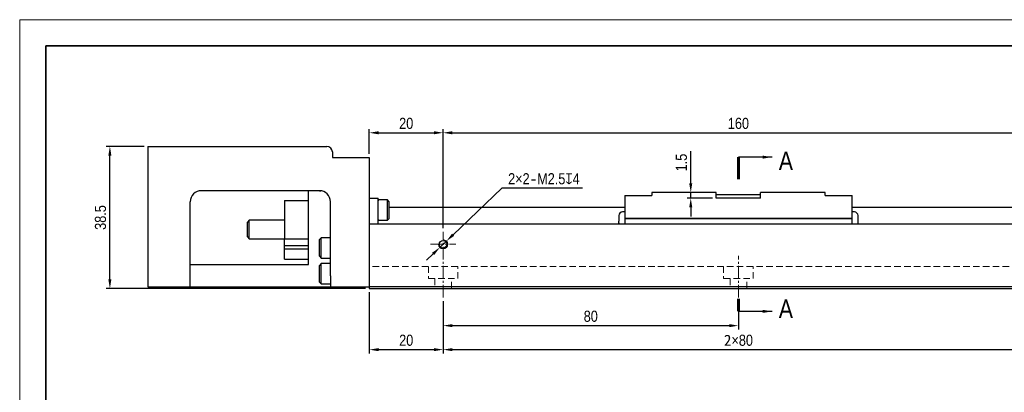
# Model space of a CAD drawing. Header units: millimetres. Extents: x 100 to 1971, y 30 to 690.
# Tile 11 of 20: x 583 to 850, y 228 to 329. Entities that reach past the tile are written whole.
import ezdxf

# ---------------------------------------------------------------- set-up
doc = ezdxf.new("R2010")
doc.units = ezdxf.units.MM
doc.linetypes.add('CENTER2', pattern=[28.575, 19.05, -3.175, 3.175, -3.175])
doc.linetypes.add('DASHED', pattern=[19.05, 12.7, -6.35])
doc.layers.get('Defpoints').update_dxf_attribs({"lineweight": 13})
for name, color, linetype, lineweight in [('小粗', 7, 'Continuous', 25), ('标注', 3, 'Continuous', 13), ('点划线', 1, 'CENTER2', 13), ('粗线', 7, 'Continuous', 35), ('细线', 7, 'Continuous', 13), ('虚线', 253, 'DASHED', 13)]:
    doc.layers.add(name, color=color, linetype=linetype, lineweight=lineweight)
doc.styles.add('3.5', font='ARIALN.TTF', dxfattribs={"height": 3})
doc.styles.add('7', font='ARIALN.TTF', dxfattribs={"height": 7})
doc.dimstyles.new('A4—对齐', dxfattribs={"dimtxt": 3, "dimasz": 2.5, "dimexe": 1, "dimexo": 1, "dimgap": 1, "dimtad": 1, "dimdec": 1, "dimzin": 9, "dimdsep": 46, "dimtxsty": '3.5', "dimcen": 2.5, "dimadec": 0, "dimazin": 0, "dimtm": 1e-09, "dimtfac": 1, "dimtdec": 1, "dimtmove": 0, "dimatfit": 3, "dimfxl": 0, "dimtolj": 1, "dimarcsym": 0})
doc.dimstyles.new('A4—水平', dxfattribs={"dimtxt": 3.5, "dimasz": 2.5, "dimexe": 2, "dimexo": 1, "dimgap": 1, "dimtad": 1, "dimtih": 1, "dimtoh": 1, "dimdec": 1, "dimzin": 12, "dimdsep": 46, "dimtxsty": '3.5', "dimcen": 2.5, "dimadec": 0, "dimazin": 0, "dimtm": 1e-09, "dimtfac": 1, "dimtdec": 1, "dimtmove": 0, "dimatfit": 3, "dimfxl": 0, "dimtolj": 1, "dimarcsym": 0})

# ---------------------------------------------------------------- blocks, each defined once
blk = doc.blocks.new('A4图框')
at = {"layer": '粗线'}
blk.add_lwpolyline([(5, 205), (292, 205), (292, 5), (5, 5)], close=True, dxfattribs=at)
at = {"layer": '细线'}
blk.add_lwpolyline([(0, 210), (297, 210), (297, 0), (0, 0)], close=True, dxfattribs=at)
blk = doc.blocks.new('*D46')
at = {"layer": 'Defpoints', "color": 0, "transparency": 16777216}
for p in [(607.28, 294.65), (617.55, 294.65), (677.55, 256.15)]:
    blk.add_point(p, dxfattribs=at)
at = {"layer": '标注', "color": 0, "lineweight": -2, "transparency": 16777216}
for p, q in [((616.55, 294.65), (606.28, 294.65)), ((607.28, 258.65), (607.28, 292.15)), ((676.55, 256.15), (606.28, 256.15))]:
    blk.add_line(p, q, dxfattribs=at)
at = {"layer": '标注', "color": 0, "transparency": 16777216}
for points in [[(606.86, 292.15), (607.69, 292.15), (607.28, 294.65)], [(606.86, 258.65), (607.69, 258.65), (607.28, 256.15)]]:
    blk.add_solid(points, dxfattribs=at)
at = {"layer": '标注', "color": 0, "transparency": 16777216, "insert": (604.74, 275.4), "char_height": 3, "attachment_point": 5, "rotation": 90, "style": '3.5'}
blk.add_mtext('\\A1;38.5', dxfattribs=at)
blk = doc.blocks.new('*D47')
at = {"layer": 'Defpoints', "color": 0, "transparency": 16777216}
for p in [(697.55, 298.35), (677.55, 291.65), (697.55, 271.55)]:
    blk.add_point(p, dxfattribs=at)
at = {"layer": '标注', "color": 0, "lineweight": -2, "transparency": 16777216}
for p, q in [((677.55, 292.65), (677.55, 299.35)), ((697.55, 272.55), (697.55, 299.35)), ((680.05, 298.35), (695.05, 298.35))]:
    blk.add_line(p, q, dxfattribs=at)
at = {"layer": '标注', "color": 0, "transparency": 16777216}
for points in [[(680.05, 298.77), (680.05, 297.93), (677.55, 298.35)], [(695.05, 298.77), (695.05, 297.93), (697.55, 298.35)]]:
    blk.add_solid(points, dxfattribs=at)
at = {"layer": '标注', "color": 0, "transparency": 16777216, "insert": (687.55, 300.88), "char_height": 3, "width": 10.037, "attachment_point": 5, "style": '3.5'}
blk.add_mtext('\\A1;20', dxfattribs=at)
blk = doc.blocks.new('*D48')
at = {"layer": 'Defpoints', "color": 0, "transparency": 16777216}
for p in [(857.55, 298.35), (697.55, 271.55), (857.55, 271.55)]:
    blk.add_point(p, dxfattribs=at)
at = {"layer": '标注', "color": 0, "lineweight": -2, "transparency": 16777216}
for p, q in [((697.55, 272.55), (697.55, 299.35)), ((857.55, 272.55), (857.55, 299.35)), ((700.05, 298.35), (855.05, 298.35))]:
    blk.add_line(p, q, dxfattribs=at)
at = {"layer": '标注', "color": 0, "transparency": 16777216}
for points in [[(700.05, 298.77), (700.05, 297.93), (697.55, 298.35)], [(855.05, 298.77), (855.05, 297.93), (857.55, 298.35)]]:
    blk.add_solid(points, dxfattribs=at)
at = {"layer": '标注', "color": 0, "transparency": 16777216, "insert": (777.55, 300.88), "char_height": 3, "width": 15.9784, "attachment_point": 5, "style": '3.5'}
blk.add_mtext('\\A1;160', dxfattribs=at)
blk = doc.blocks.new('*D49')
at = {"layer": 'Defpoints', "color": 0, "transparency": 16777216}
for p in [(696.65, 267.28), (698.45, 269.01)]:
    blk.add_point(p, dxfattribs=at)
at = {"layer": '标注', "color": 0, "lineweight": -2, "transparency": 16777216}
for p, q in [((713.44, 283.35), (700.26, 270.74)), ((735.27, 283.35), (713.44, 283.35)), ((696.65, 267.28), (698.45, 269.01)), ((694.84, 265.55), (693.03, 263.83))]:
    blk.add_line(p, q, dxfattribs=at)
at = {"layer": '标注', "color": 0, "transparency": 16777216}
for points in [[(699.97, 271.04), (700.55, 270.44), (698.45, 269.01)], [(694.55, 265.85), (695.13, 265.25), (696.65, 267.28)]]:
    blk.add_solid(points, dxfattribs=at)
at = {"layer": '标注', "color": 0, "transparency": 16777216, "insert": (724.85, 285.88), "char_height": 3, "width": 29.8475, "attachment_point": 5, "style": '3.5'}
blk.add_mtext('\\A1;2×2{\\fSimSun|b0|i0|c134|p34;-}M2.5{\\Fgdt|c134;x}4', dxfattribs=at)
blk = doc.blocks.new('*D50')
at = {"layer": 'Defpoints', "color": 0, "transparency": 16777216}
for p in [(764.64, 282.15), (771.55, 282.15), (771.55, 280.65)]:
    blk.add_point(p, dxfattribs=at)
at = {"layer": '标注', "color": 0, "lineweight": -2, "transparency": 16777216}
for p, q in [((764.64, 284.65), (764.64, 293.41)), ((770.55, 282.15), (763.64, 282.15)), ((770.55, 280.65), (763.64, 280.65)), ((764.64, 280.65), (764.64, 282.15)), ((764.64, 278.15), (764.64, 275.65))]:
    blk.add_line(p, q, dxfattribs=at)
at = {"layer": '标注', "color": 0, "transparency": 16777216}
for points in [[(764.22, 284.65), (765.05, 284.65), (764.64, 282.15)], [(764.22, 278.15), (765.05, 278.15), (764.64, 280.65)]]:
    blk.add_solid(points, dxfattribs=at)
at = {"layer": '标注', "color": 0, "transparency": 16777216, "insert": (762.11, 290.28), "char_height": 3, "attachment_point": 5, "rotation": 90, "style": '3.5'}
blk.add_mtext('\\A1;1.5', dxfattribs=at)
blk = doc.blocks.new('*D51')
at = {"layer": 'Defpoints', "color": 0, "transparency": 16777216}
for p in [(697.55, 253.7), (777.55, 253.7), (777.55, 246.1)]:
    blk.add_point(p, dxfattribs=at)
at = {"layer": '标注', "color": 0, "lineweight": -2, "transparency": 16777216}
for p, q in [((697.55, 252.7), (697.55, 245.1)), ((777.55, 252.7), (777.55, 245.1)), ((700.05, 246.1), (775.05, 246.1))]:
    blk.add_line(p, q, dxfattribs=at)
at = {"layer": '标注', "color": 0, "transparency": 16777216}
for points in [[(700.05, 246.52), (700.05, 245.69), (697.55, 246.1)], [(775.05, 246.52), (775.05, 245.69), (777.55, 246.1)]]:
    blk.add_solid(points, dxfattribs=at)
at = {"layer": '标注', "color": 0, "transparency": 16777216, "insert": (737.55, 248.63), "char_height": 3, "attachment_point": 5, "style": '3.5'}
blk.add_mtext('\\A1;80', dxfattribs=at)
blk = doc.blocks.new('*D52')
at = {"layer": 'Defpoints', "color": 0, "transparency": 16777216}
for p in [(677.55, 256.15), (697.55, 253.7), (697.55, 239.6)]:
    blk.add_point(p, dxfattribs=at)
at = {"layer": '标注', "color": 0, "lineweight": -2, "transparency": 16777216}
for p, q in [((677.55, 255.15), (677.55, 238.6)), ((697.55, 252.7), (697.55, 238.6)), ((680.05, 239.6), (695.05, 239.6))]:
    blk.add_line(p, q, dxfattribs=at)
at = {"layer": '标注', "color": 0, "transparency": 16777216}
for points in [[(680.05, 240.02), (680.05, 239.19), (677.55, 239.6)], [(695.05, 240.02), (695.05, 239.19), (697.55, 239.6)]]:
    blk.add_solid(points, dxfattribs=at)
at = {"layer": '标注', "color": 0, "transparency": 16777216, "insert": (687.55, 242.13), "char_height": 3, "width": 8.1138, "attachment_point": 5, "style": '3.5'}
blk.add_mtext('\\A1;20', dxfattribs=at)
blk = doc.blocks.new('*D53')
at = {"layer": 'Defpoints', "color": 0, "transparency": 16777216}
for p in [(697.55, 253.7), (857.55, 253.7), (857.55, 239.6)]:
    blk.add_point(p, dxfattribs=at)
at = {"layer": '标注', "color": 0, "lineweight": -2, "transparency": 16777216}
for p, q in [((697.55, 252.7), (697.55, 238.6)), ((857.55, 252.7), (857.55, 238.6)), ((700.05, 239.6), (855.05, 239.6))]:
    blk.add_line(p, q, dxfattribs=at)
at = {"layer": '标注', "color": 0, "transparency": 16777216}
for points in [[(700.05, 240.02), (700.05, 239.19), (697.55, 239.6)], [(855.05, 240.02), (855.05, 239.19), (857.55, 239.6)]]:
    blk.add_solid(points, dxfattribs=at)
at = {"layer": '标注', "color": 0, "transparency": 16777216, "insert": (777.55, 242.13), "char_height": 3, "width": 26.9489, "attachment_point": 5, "style": '3.5'}
blk.add_mtext('\\A1;{\\fSimSun|b0|i0|c134|p34;2}×80', dxfattribs=at)

msp = doc.modelspace()

# ---------------------------------------------------------------- linework, layer by layer
at = {"layer": '小粗'}
for p, q in [((617.55, 294.65), (617.55, 256.65)), ((617.55, 294.65), (666.05, 294.65)), ((667.55, 293.15), (667.55, 291.65)), ((667.55, 291.65), (677.55, 291.65)), ((677.55, 291.65), (677.55, 256.15)), ((664.05, 282.65), (632.05, 282.65)), ((661.05, 262.65), (661.05, 282.63)), ((677.55, 280.65), (679.95, 280.65)), ((679.95, 279.12), (679.95, 280.65)), ((682.45, 280.15), (680.15, 280.15)), ((682.95, 279.65), (682.45, 280.15)), ((682.45, 274.65), (682.45, 280.15)), ((746.75, 281.35), (754.05, 281.35)), ((746.75, 281.35), (746.75, 273.65)), ((754.05, 282.15), (754.05, 281.35)), ((771.55, 282.15), (754.05, 282.15)), ((771.55, 280.65), (771.55, 282.15)), ((771.55, 281.65), (783.55, 281.65)), ((783.55, 280.65), (771.55, 280.65)), ((801.05, 282.15), (783.55, 282.15)), ((783.55, 280.65), (783.55, 282.15)), ((801.05, 281.35), (801.05, 282.15)), ((801.05, 281.35), (808.35, 281.35)), ((808.35, 273.65), (808.35, 281.35)), ((629.05, 256.65), (629.05, 279.65)), ((654.55, 280), (654.55, 269.52)), ((654.55, 280), (661.05, 280)), ((667.05, 267.67), (667.05, 279.65)), ((679.95, 273.65), (679.95, 278.16)), ((682.95, 275.15), (682.95, 279.65)), ((746.75, 278.15), (682.95, 278.15)), ((877.55, 278.15), (808.35, 278.15)), ((682.45, 274.65), (682.95, 275.15)), ((745.15, 275.9), (745.15, 275.9)), ((745.15, 275.87), (745.15, 274.44)), ((746.75, 276.9), (746.15, 276.9)), ((808.35, 275.11), (746.75, 275.11)), ((808.35, 275), (746.75, 275)), ((808.95, 276.9), (808.35, 276.9)), ((809.95, 275.9), (809.95, 275.9)), ((809.95, 274.44), (809.95, 275.87)), ((645.05, 274.65), (644.55, 274.15)), ((644.55, 270.15), (644.55, 274.15)), ((654.55, 274.65), (645.05, 274.65)), ((645.05, 269.65), (645.05, 274.65)), ((677.55, 273.65), (877.55, 273.65)), ((680.15, 274.65), (682.45, 274.65)), ((745.15, 273.86), (745.15, 273.65)), ((809.95, 273.65), (809.95, 273.86)), ((644.55, 270.15), (645.05, 269.65)), ((645.05, 269.65), (654.55, 269.65)), ((654.55, 264.15), (654.55, 269.52)), ((661.05, 269.52), (654.55, 269.52)), ((664.55, 269.9), (664.05, 269.4)), ((667.05, 269.9), (664.55, 269.9)), ((664.55, 264.4), (664.55, 269.9)), ((654.55, 267.85), (661.05, 267.85)), ((654.55, 266.92), (661.05, 266.92)), ((664.05, 264.9), (664.05, 269.4)), ((654.55, 264.15), (661.05, 264.15)), ((664.05, 264.9), (664.55, 264.4)), ((664.55, 264.4), (667.05, 264.4)), ((667.05, 260.67), (667.05, 266.62)), ((629.05, 262.65), (661.05, 262.65)), ((664.55, 262.9), (664.05, 262.4)), ((664.05, 257.9), (664.05, 262.4)), ((667.05, 262.9), (664.55, 262.9)), ((664.55, 257.4), (664.55, 262.9)), ((667.05, 259.62), (667.05, 256.65)), ((617.55, 256.65), (677.55, 256.65)), ((664.05, 257.9), (664.55, 257.4)), ((664.55, 257.4), (667.05, 257.4)), ((877.55, 256.65), (677.55, 256.65)), ((677.55, 256.15), (877.55, 256.15))]:
    msp.add_line(p, q, dxfattribs=at)
msp.add_circle((697.55, 268.15), 1.02, dxfattribs=at)
for centre, radius, start, end in [((666.05, 293.15), 1.5, 360, 90), ((632.05, 279.65), 3, 90, 180), ((664.05, 279.65), 3, 0, 90), ((680.15, 279.95), 0.2, 90, 180), ((680.15, 274.85), 0.2, 180, 270), ((746.15, 275.9), 1, 90, 180), ((808.95, 275.9), 1, 0, 90)]:
    msp.add_arc(centre, radius, start, end, dxfattribs=at)
for points, knots in [([(661.05, 282.5), (661.05, 282.5), (661.05, 282.5), (661.05, 282.51), (661.05, 282.51), (661.05, 282.51), (661.05, 282.52), (661.04, 282.52), (661.04, 282.52), (661.04, 282.53), (661.04, 282.53), (661.03, 282.53), (661.03, 282.54), (661.02, 282.54), (661.01, 282.55), (661, 282.55), (660.99, 282.56), (660.98, 282.57), (660.97, 282.57), (660.96, 282.58), (660.94, 282.59), (660.92, 282.59), (660.9, 282.6), (660.88, 282.61), (660.85, 282.62), (660.83, 282.62), (660.81, 282.63), (660.78, 282.63), (660.76, 282.63), (660.74, 282.64), (660.71, 282.64), (660.69, 282.64), (660.67, 282.64), (660.65, 282.65), (660.63, 282.65), (660.63, 282.65)], [0, 0, 0, 0, 0.015663, 0.032508, 0.050536, 0.069748, 0.090143, 0.111722, 0.134485, 0.158431, 0.183561, 0.209875, 0.237373, 0.266055, 0.295921, 0.326972, 0.359206, 0.392625, 0.427228, 0.463015, 0.499986, 0.546682, 0.591682, 0.634989, 0.676603, 0.716525, 0.754757, 0.7913, 0.826156, 0.859327, 0.890815, 0.920623, 0.948754, 0.975211, 1, 1, 1, 1]), ([(745.15, 275.9), (745.15, 275.9), (745.15, 275.9), (745.15, 275.89), (745.15, 275.89), (745.15, 275.89), (745.15, 275.88), (745.15, 275.87)], [0, 0, 0, 0, 0.25, 0.25, 0.5, 0.5, 1, 1, 1, 1]), ([(809.95, 275.87), (809.95, 275.88), (809.95, 275.88), (809.95, 275.89), (809.95, 275.89), (809.95, 275.89), (809.95, 275.9), (809.95, 275.9)], [0, 0, 0, 0, 0.25, 0.25, 0.5, 0.5, 1, 1, 1, 1]), ([(745.15, 274.44), (745.15, 274.43), (745.15, 274.43), (745.15, 274.42), (745.15, 274.41), (745.15, 274.39), (745.15, 274.38), (745.15, 274.37)], [0, 0, 0, 0, 0.25, 0.25, 0.5, 0.5, 1, 1, 1, 1]), ([(745.15, 273.92), (745.15, 273.92), (745.15, 273.91), (745.15, 273.9), (745.15, 273.89), (745.15, 273.88), (745.15, 273.87), (745.15, 273.86)], [0, 0, 0, 0, 0.25, 0.25, 0.5, 0.5, 1, 1, 1, 1]), ([(745.15, 273.86), (745.15, 273.86), (745.15, 273.87), (745.15, 273.88), (745.15, 273.88), (745.15, 273.9), (745.15, 273.91), (745.15, 273.92)], [0, 0, 0, 0, 0.25, 0.25, 0.5, 0.5, 1, 1, 1, 1]), ([(809.95, 274.37), (809.95, 274.38), (809.95, 274.38), (809.95, 274.39), (809.95, 274.4), (809.95, 274.42), (809.95, 274.43), (809.95, 274.44)], [0, 0, 0, 0, 0.25, 0.25, 0.5, 0.5, 1, 1, 1, 1]), ([(809.95, 273.86), (809.95, 273.86), (809.95, 273.87), (809.95, 273.88), (809.95, 273.88), (809.95, 273.9), (809.95, 273.91), (809.95, 273.92)], [0, 0, 0, 0, 0.25, 0.25, 0.5, 0.5, 1, 1, 1, 1]), ([(667.05, 266.62), (667.05, 266.71), (667.05, 266.8), (667.05, 266.97), (667.05, 267.06), (667.05, 267.23), (667.05, 267.32), (667.05, 267.45), (667.05, 267.49), (667.05, 267.58), (667.05, 267.62), (667.05, 267.67)], [0, 0, 0, 0, 0.25, 0.25, 0.5, 0.5, 0.75, 0.75, 0.875, 0.875, 1, 1, 1, 1]), ([(667.05, 259.62), (667.05, 259.71), (667.05, 259.8), (667.05, 259.97), (667.05, 260.06), (667.05, 260.23), (667.05, 260.32), (667.05, 260.45), (667.05, 260.49), (667.05, 260.58), (667.05, 260.62), (667.05, 260.67)], [0, 0, 0, 0, 0.25, 0.25, 0.5, 0.5, 0.75, 0.75, 0.875, 0.875, 1, 1, 1, 1])]:
    msp.add_open_spline(points, degree=3, knots=knots, dxfattribs=at)
for points, degree in [([(664.08, 282.63), (664.38, 282.63)], 1), ([(679.95, 278.16), (679.95, 278.49), (679.95, 278.81), (679.95, 279.12)], 3), ([(745.15, 273.92), (745.15, 274), (745.15, 274.15), (745.15, 274.3), (745.15, 274.37)], 3), ([(809.95, 273.92), (809.95, 274), (809.95, 274.15), (809.95, 274.3), (809.95, 274.37)], 3)]:
    msp.add_open_spline(points, degree=degree, dxfattribs=at)
at = {"layer": '标注', "const_width": 0.8}
for points in [[(777.55, 285.75), (777.55, 291.75)], [(777.55, 249.97), (777.55, 253.37)]]:
    msp.add_lwpolyline(points, dxfattribs=at)
at = {"layer": '标注'}
msp.add_arc((697.55, 268.15), 1.25, 180, 90, dxfattribs=at)
at = {"layer": '点划线', "ltscale": 0.18}
for p, q in [((697.55, 253.7), (697.55, 271.55)), ((694.14, 268.15), (700.96, 268.15)), ((777.55, 253.7), (777.55, 264.99))]:
    msp.add_line(p, q, dxfattribs=at)
at = {"layer": '虚线', "ltscale": 0.14}
for p, q in [((877.55, 262.15), (677.55, 262.15)), ((693.55, 262.15), (693.55, 258.85)), ((701.55, 258.85), (701.55, 262.15)), ((773.55, 262.15), (773.55, 258.85)), ((781.55, 258.85), (781.55, 262.15)), ((693.55, 258.85), (701.55, 258.85)), ((695.3, 258.85), (695.3, 256.15)), ((699.8, 256.15), (699.8, 258.85)), ((773.55, 258.85), (781.55, 258.85)), ((775.3, 258.85), (775.3, 256.15)), ((779.8, 256.15), (779.8, 258.85))]:
    msp.add_line(p, q, dxfattribs=at)

# ---------------------------------------------------------------- block references
at = {"layer": '标注', "xscale": 1.423719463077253, "yscale": 1.423719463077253, "zscale": 1.423719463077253}
msp.add_blockref('A4图框', (582.84, 30), dxfattribs=at)

# ---------------------------------------------------------------- texts
at = {"layer": '标注', "char_height": 5, "attachment_point": 1, "style": '7'}
for insert in [(788.5, 293.27), (788.5, 253.19)]:
    msp.add_mtext_dynamic_manual_height_columns('A', width=8.7359, gutter_width=35, heights=[0], dxfattribs=dict(at, insert=insert))

# ---------------------------------------------------------------- dimensions: what is measured, and where the dimension line sits
at = {"layer": '标注'}
for base, p1, p2, text, picture, middle in [((697.55, 298.35), (677.55, 291.65), (697.55, 271.55), '20', '*D47', (687.55, 300.88)), ((857.55, 298.35), (697.55, 271.55), (857.55, 271.55), '160', '*D48', (777.55, 300.88)), ((697.55, 239.6), (677.55, 256.15), (697.55, 253.7), '20', '*D52', (687.55, 242.13)), ((857.55, 239.6), (697.55, 253.7), (857.55, 253.7), '{\\fSimSun|b0|i0|c134|p34;2}×80', '*D53', (777.55, 242.13))]:
    dim = msp.add_linear_dim(base=base, p1=p1, p2=p2, text=text, dimstyle='A4—对齐', dxfattribs=at)
    dim.commit()
    dim.dimension.update_dxf_attribs({"geometry": picture, "text_midpoint": middle})
for base, p1, p2, picture, middle in [((607.28, 294.65), (677.55, 256.15), (617.55, 294.65), '*D46', (604.74, 275.4)), ((764.64, 282.15), (771.55, 280.65), (771.55, 282.15), '*D50', (762.11, 290.28))]:
    dim = msp.add_linear_dim(base=base, p1=p1, p2=p2, angle=90, dimstyle='A4—对齐', dxfattribs=at)
    dim.commit()
    dim.dimension.update_dxf_attribs({"geometry": picture, "text_midpoint": middle})
dim = msp.add_diameter_dim_2p(p1=(696.65, 267.28), p2=(698.45, 269.01), text='2×2{\\fSimSun|b0|i0|c134|p34;-}M2.5{\\Fgdt|c134;x}4', dimstyle='A4—水平', dxfattribs=at)
dim.commit()
dim.dimension.update_dxf_attribs({"geometry": '*D49', "text_midpoint": (724.85, 283.35), "dimtype": 163})
dim = msp.add_linear_dim(base=(777.55, 246.1), p1=(697.55, 253.7), p2=(777.55, 253.7), dimstyle='A4—对齐', dxfattribs=at)
dim.commit()
dim.dimension.update_dxf_attribs({"geometry": '*D51', "text_midpoint": (737.55, 248.63)})

# ---------------------------------------------------------------- leaders
for points in [[(786.65, 291.75), (777.55, 291.75)], [(786.65, 249.97), (777.55, 249.97)]]:
    msp.add_leader(points, dimstyle='A4—对齐', override={"dimgap": 1, "dimtad": 0}, dxfattribs=at)

doc.saveas('drawing.dxf')
